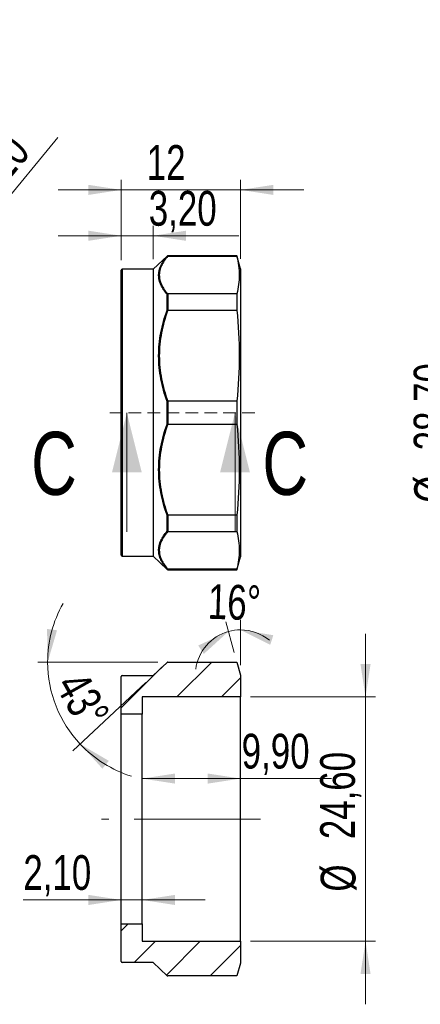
# Model space of a CAD drawing. Header units: millimetres. Extents: x 0 to 420, y 0 to 297.
# Tile 33 of 67: x 204 to 244, y 90 to 189. Entities that reach past the tile are written whole.
import ezdxf

# ---------------------------------------------------------------- set-up
doc = ezdxf.new("R2010")
doc.units = ezdxf.units.MM
doc.linetypes.add('CENTERX2', pattern=[20.32, 12.7, -2.54, 2.54, -2.54])
doc.linetypes.add('HIDDEN', pattern=[1.905, 1.27, -0.635])
doc.styles.add('SLDTEXTSTYLE1', font='TXT', dxfattribs={"width": 0.75})
doc.styles.add('SLDTEXTSTYLE4', font='TXT', dxfattribs={"width": 0.65})
doc.dimstyles.new('SLDDIMSTYLE0', dxfattribs={"dimtxt": 3.5, "dimasz": 3.302, "dimexe": 0, "dimexo": 0.0625, "dimgap": 0.875, "dimtad": 1, "dimrnd": 1e-09, "dimzin": 12, "dimdsep": 46, "dimtxsty": 'SLDTEXTSTYLE1', "dimsah": 1, "dimcen": 0.09, "dimadec": 0, "dimazin": 3, "dimtfac": 1, "dimtofl": 0, "dimtmove": 0, "dimatfit": 3, "dimfxl": 0, "dimfrac": 2, "dimtolj": 1, "dimtzin": 12, "dimarcsym": 0})
doc.dimstyles.new('SLDDIMSTYLE1', dxfattribs={"dimtxt": 3.5, "dimasz": 3.302, "dimexe": 0, "dimexo": 0.0625, "dimgap": 0.875, "dimtad": 1, "dimrnd": 1e-09, "dimzin": 12, "dimdsep": 46, "dimtxsty": 'SLDTEXTSTYLE1', "dimsah": 1, "dimcen": 0.09, "dimadec": 0, "dimazin": 3, "dimtfac": 1, "dimtmove": 0, "dimatfit": 0, "dimfxl": 0, "dimfrac": 2, "dimtolj": 1, "dimtzin": 12, "dimarcsym": 0})
doc.dimstyles.new('SLDDIMSTYLE10', dxfattribs={"dimtxt": 3.5, "dimasz": 3.302, "dimexe": 0, "dimexo": 0.0625, "dimgap": 0.875, "dimtad": 1, "dimdec": 4, "dimzin": 12, "dimdsep": 46, "dimtxsty": 'SLDTEXTSTYLE1', "dimsah": 1, "dimcen": 0.09, "dimadec": 0, "dimazin": 3, "dimtfac": 1, "dimtdec": 0, "dimtofl": 0, "dimtmove": 0, "dimatfit": 3, "dimfxl": 0, "dimfrac": 2, "dimtolj": 1, "dimtzin": 12, "dimarcsym": 0})
doc.dimstyles.new('SLDDIMSTYLE5', dxfattribs={"dimtxt": 3.5, "dimasz": 3.302, "dimexe": 0, "dimexo": 0.0625, "dimgap": 0.875, "dimtad": 1, "dimrnd": 1e-09, "dimzin": 12, "dimdsep": 46, "dimtxsty": 'SLDTEXTSTYLE1', "dimblk1": 'NONE', "dimsah": 1, "dimcen": 0, "dimadec": 0, "dimazin": 3, "dimtfac": 1, "dimtmove": 0, "dimatfit": 3, "dimldrblk": 'NONE', "dimfxl": 0, "dimfrac": 2, "dimtolj": 1, "dimtzin": 12, "dimarcsym": 0})
doc.dimstyles.new('SLDDIMSTYLE9', dxfattribs={"dimtxt": 3.5, "dimasz": 3.302, "dimexe": 0, "dimexo": 0.0625, "dimgap": 0.875, "dimtad": 1, "dimdec": 4, "dimzin": 12, "dimdsep": 46, "dimtxsty": 'SLDTEXTSTYLE1', "dimsah": 1, "dimcen": 0.09, "dimadec": 0, "dimazin": 3, "dimtfac": 1, "dimtofl": 0, "dimtmove": 0, "dimatfit": 3, "dimfxl": 0, "dimfrac": 2, "dimtolj": 1, "dimtzin": 12, "dimarcsym": 0})

# ---------------------------------------------------------------- blocks, each defined once
blk = doc.blocks.new('SW_NOTE_0_7')
at = {"color": 0, "linetype": 'Continuous', "lineweight": 0, "attachment_point": 2}
for s, insert, char_height, style in [('SECTION', (17.363, 8.186), 6.35, 'SLDTEXTSTYLE1'), ('A-A', (41.059, 5.347), 3.5, 'SLDTEXTSTYLE1'), ('SCALE', (16.867, -2.864), 3.5, 'SLDTEXTSTYLE1'), ('1 : 1', (30.976, -2.864), 3.5, 'SLDTEXTSTYLE4')]:
    blk.add_mtext(s, dxfattribs=dict(at, insert=insert, char_height=char_height, style=style))
blk = doc.blocks.new('_D_31')
at = {"color": 7, "linetype": 'Continuous', "lineweight": 0}
for q in [(207.572, 177.095), (178.089, 141.222)]:
    blk.add_line((191.486, 157.523), q, dxfattribs=at)
at = {"color": 7, "linetype": 'Continuous', "lineweight": 18}
blk.add_solid([(191.486, 157.523), (193.975, 159.752), (193.19, 160.397)], dxfattribs=at)
at = {"color": 7, "linetype": 'Continuous', "lineweight": 18, "char_height": 3.5, "attachment_point": 1, "rotation": 50.58428, "style": 'SLDTEXTSTYLE1'}
for s, insert in [('21,10', (196.667, 170.994)), ('%%c', (193.357, 166.882))]:
    blk.add_mtext(s, dxfattribs=dict(at, insert=insert))
blk = doc.blocks.new('_None')
blk = doc.blocks.new('_D_33')
at = {"color": 7, "linetype": 'Continuous', "lineweight": 0}
for p, q in [((213.956, 164.723), (213.956, 172.81)), ((225.956, 164.873), (225.956, 172.81)), ((213.956, 171.81), (207.606, 171.81)), ((213.956, 171.81), (225.956, 171.81)), ((225.956, 171.81), (232.306, 171.81))]:
    blk.add_line(p, q, dxfattribs=at)
at = {"color": 7, "linetype": 'Continuous', "lineweight": 18}
for points in [[(213.956, 171.81), (210.654, 172.318), (210.654, 171.302)], [(225.956, 171.81), (229.258, 171.302), (229.258, 172.318)]]:
    blk.add_solid(points, dxfattribs=at)
at = {"color": 7, "linetype": 'Continuous', "lineweight": 18, "insert": (216.517, 176.321), "char_height": 3.5, "attachment_point": 1, "style": 'SLDTEXTSTYLE1'}
blk.add_mtext('12', dxfattribs=at)
blk = doc.blocks.new('_D_34')
at = {"color": 7, "linetype": 'Continuous', "lineweight": 0}
for p, q in [((213.956, 164.723), (213.956, 168.191)), ((217.156, 164.823), (217.156, 168.191)), ((213.956, 167.191), (207.606, 167.191)), ((217.156, 167.191), (213.956, 167.191)), ((217.156, 167.191), (225.77, 167.191))]:
    blk.add_line(p, q, dxfattribs=at)
at = {"color": 7, "linetype": 'Continuous', "lineweight": 18}
for points in [[(213.956, 167.191), (210.654, 167.699), (210.654, 166.683)], [(217.156, 167.191), (220.458, 166.683), (220.458, 167.699)]]:
    blk.add_solid(points, dxfattribs=at)
at = {"color": 7, "linetype": 'Continuous', "lineweight": 18, "insert": (216.719, 171.703), "char_height": 3.5, "attachment_point": 1, "style": 'SLDTEXTSTYLE1'}
blk.add_mtext('3,20', dxfattribs=at)
blk = doc.blocks.new('_D_51')
at = {"color": 7, "linetype": 'Continuous', "lineweight": 0}
for p, q in [((247.936, 163.723), (247.936, 170.073)), ((266.895, 163.723), (246.936, 163.723)), ((247.936, 163.723), (247.936, 135.023)), ((266.895, 135.023), (246.936, 135.023)), ((247.936, 135.023), (247.936, 128.673))]:
    blk.add_line(p, q, dxfattribs=at)
at = {"color": 7, "linetype": 'Continuous', "lineweight": 18}
for points in [[(247.936, 163.723), (248.444, 167.025), (247.428, 167.025)], [(247.936, 135.023), (247.428, 131.721), (248.444, 131.721)]]:
    blk.add_solid(points, dxfattribs=at)
at = {"color": 7, "linetype": 'Continuous', "lineweight": 18, "char_height": 3.5, "attachment_point": 1, "rotation": 90, "style": 'SLDTEXTSTYLE1'}
for s, insert in [('28,70', (243.371, 145.586)), ('%%c', (243.425, 140.308))]:
    blk.add_mtext(s, dxfattribs=dict(at, insert=insert))
blk = doc.blocks.new('_D_71')
at = {"color": 7, "linetype": 'Continuous', "lineweight": 0}
for p, q in [((238.526, 120.766), (238.526, 127.116)), ((226.956, 120.766), (239.526, 120.766)), ((238.526, 120.766), (238.526, 96.166)), ((226.956, 96.166), (239.526, 96.166)), ((238.526, 96.166), (238.526, 89.816))]:
    blk.add_line(p, q, dxfattribs=at)
at = {"color": 7, "linetype": 'Continuous', "lineweight": 18}
for points in [[(238.526, 120.766), (239.034, 124.068), (238.018, 124.068)], [(238.526, 96.166), (238.018, 92.864), (239.034, 92.864)]]:
    blk.add_solid(points, dxfattribs=at)
at = {"color": 7, "linetype": 'Continuous', "lineweight": 18, "char_height": 3.5, "attachment_point": 1, "rotation": 90, "style": 'SLDTEXTSTYLE1'}
for s, insert in [('24,60', (233.961, 106.443)), ('%%c', (234.015, 101.165))]:
    blk.add_mtext(s, dxfattribs=dict(at, insert=insert))
blk = doc.blocks.new('_D_72')
at = {"color": 7, "linetype": 'Continuous', "lineweight": 0}
for p, q in [((225.956, 119.766), (225.956, 111.542)), ((216.056, 118.016), (216.056, 111.542)), ((225.956, 112.542), (216.056, 112.542)), ((225.956, 112.542), (235.118, 112.542))]:
    blk.add_line(p, q, dxfattribs=at)
at = {"color": 7, "linetype": 'Continuous', "lineweight": 18}
for points in [[(216.056, 112.542), (219.358, 112.034), (219.358, 113.05)], [(225.956, 112.542), (222.654, 113.05), (222.654, 112.034)]]:
    blk.add_solid(points, dxfattribs=at)
at = {"color": 7, "linetype": 'Continuous', "lineweight": 18, "insert": (226.066, 117.053), "char_height": 3.5, "attachment_point": 1, "style": 'SLDTEXTSTYLE1'}
blk.add_mtext('9,90', dxfattribs=at)
blk = doc.blocks.new('_D_73')
at = {"color": 7, "linetype": 'Continuous', "lineweight": 0}
for p, q in [((213.956, 98.916), (213.956, 101.323)), ((216.056, 98.916), (216.056, 101.323)), ((213.956, 100.323), (204.098, 100.323)), ((213.956, 100.323), (216.056, 100.323)), ((216.056, 100.323), (222.406, 100.323))]:
    blk.add_line(p, q, dxfattribs=at)
at = {"color": 7, "linetype": 'Continuous', "lineweight": 18}
for points in [[(213.956, 100.323), (210.654, 100.831), (210.654, 99.815)], [(216.056, 100.323), (219.358, 99.815), (219.358, 100.831)]]:
    blk.add_solid(points, dxfattribs=at)
at = {"color": 7, "linetype": 'Continuous', "lineweight": 18, "insert": (204.098, 104.834), "char_height": 3.5, "attachment_point": 1, "style": 'SLDTEXTSTYLE1'}
blk.add_mtext('2,10', dxfattribs=at)
blk = doc.blocks.new('_D_74')
at = {"color": 7, "linetype": 'Continuous', "lineweight": 0}
for p, q in [((217.631, 124.266), (205.547, 124.266)), ((216.427, 122.231), (209.088, 115.331))]:
    blk.add_line(p, q, dxfattribs=at)
at = {"color": 7, "linetype": 'Continuous', "lineweight": 18}
for start, end in [(150.66361, 180), (180, 223.23203), (223.23203, 252.56842)]:
    blk.add_arc((218.592, 124.266), 12.045, start, end, dxfattribs=at)
for points in [[(206.547, 124.266), (207.491, 127.471), (206.484, 127.607)], [(209.816, 116.016), (212.058, 113.539), (212.699, 114.328)]]:
    blk.add_solid(points, dxfattribs=at)
at = {"color": 7, "linetype": 'Continuous', "lineweight": 18, "insert": (210.3, 123.645), "char_height": 3.5, "attachment_point": 1, "rotation": 299.32752, "style": 'SLDTEXTSTYLE1'}
blk.add_mtext('43°', dxfattribs=at)
blk = doc.blocks.new('_D_75')
at = {"color": 7, "linetype": 'Continuous', "lineweight": 0}
for p, q in [((225.322, 125.229), (224.46, 128.309)), ((225.956, 123.966), (225.956, 128.514))]:
    blk.add_line(p, q, dxfattribs=at)
at = {"color": 7, "linetype": 'Continuous', "lineweight": 18}
for start, end in [(105.64247, 172.4595), (90, 105.64247), (50.39098, 90)]:
    blk.add_arc((225.956, 122.966), 4.548, start, end, dxfattribs=at)
for points in [[(224.73, 127.346), (221.699, 125.94), (222.262, 125.094)], [(225.956, 127.514), (228.939, 126.011), (229.253, 126.977)]]:
    blk.add_solid(points, dxfattribs=at)
at = {"color": 7, "linetype": 'Continuous', "lineweight": 18, "insert": (222.734, 132.136), "char_height": 3.5, "attachment_point": 1, "rotation": 358.12684, "style": 'SLDTEXTSTYLE1'}
blk.add_mtext('16°', dxfattribs=at)

msp = doc.modelspace()

# ---------------------------------------------------------------- hatches: boundary and pattern name
at = {"linetype": 'Continuous', "lineweight": 18}
h = msp.add_hatch(dxfattribs=at)
h.set_pattern_fill('ANSI31', style=0)
edge = h.paths.add_edge_path(flags=0)
edge.add_line((216.05581, 119.01644), (216.05581, 120.76644))
edge.add_line((216.05581, 120.76644), (225.95581, 120.76644))
edge.add_line((225.95581, 120.76644), (225.95581, 122.96644))
edge.add_line((225.95581, 122.96644), (225.5918, 124.26644))
edge.add_line((225.5918, 124.26644), (218.63142, 124.26644))
edge.add_arc((218.63142, 124.16644), 0.1, 90, 133.2320287)
edge.add_line((218.56293, 124.2393), (217.15581, 122.91644))
edge.add_line((217.15581, 122.91644), (214.05581, 122.91644))
edge.add_arc((214.05581, 122.81644), 0.1, 90, 180)
edge.add_line((213.95581, 122.81644), (213.95581, 119.01644))
edge.add_line((213.95581, 119.01644), (216.05581, 119.01644))
h = msp.add_hatch(dxfattribs=at)
h.set_pattern_fill('ANSI31', style=0)
edge = h.paths.add_edge_path(flags=0)
edge.add_line((216.05581, 96.16644), (216.05581, 97.91644))
edge.add_line((216.05581, 97.91644), (213.95581, 97.91644))
edge.add_line((213.95581, 97.91644), (213.95581, 94.11644))
edge.add_arc((214.05581, 94.11644), 0.1, 180, 270)
edge.add_line((214.05581, 94.01644), (217.15581, 94.01644))
edge.add_line((217.15581, 94.01644), (218.56293, 92.69358))
edge.add_arc((218.63142, 92.76644), 0.1, 226.7679713, 270)
edge.add_line((218.63142, 92.66644), (225.5918, 92.66644))
edge.add_line((225.5918, 92.66644), (225.95581, 93.96644))
edge.add_line((225.95581, 93.96644), (225.95581, 96.16644))
edge.add_line((225.95581, 96.16644), (216.05581, 96.16644))

# ---------------------------------------------------------------- linework, layer by layer
at = {"color": 7, "linetype": 'Continuous', "lineweight": 25}
for p, q in [((218.56293, 165.14557), (217.15581, 163.82271)), ((225.5918, 165.17271), (218.63142, 165.17271)), ((218.63684, 165.13049), (225.5918, 165.13049)), ((225.95581, 163.87271), (225.5918, 165.17271)), ((225.5918, 165.17271), (225.5918, 165.13049)), ((213.95581, 149.37271), (213.95581, 163.72271)), ((217.15581, 163.82271), (214.05581, 163.82271)), ((217.15581, 163.82271), (217.15581, 134.92271)), ((225.95581, 163.87271), (225.95581, 134.87271)), ((218.56293, 159.69347), (218.56293, 161.3002)), ((218.63142, 161.33102), (218.63142, 159.69931)), ((225.5918, 161.33131), (218.63684, 161.33131)), ((225.5918, 161.33131), (225.5918, 159.69898)), ((218.63684, 159.69898), (225.5918, 159.69898)), ((218.56293, 148.23658), (218.56293, 150.50884)), ((218.63142, 150.5265), (218.63142, 148.21892)), ((225.5918, 150.52694), (218.63684, 150.52694)), ((225.5918, 150.52694), (225.5918, 148.21848)), ((213.95581, 135.02271), (213.95581, 149.37271)), ((218.63684, 148.21848), (225.5918, 148.21848)), ((218.56293, 137.44522), (218.56293, 139.05195)), ((218.63142, 139.04611), (218.63142, 137.4144)), ((225.5918, 139.04644), (218.63684, 139.04644)), ((225.5918, 139.04644), (225.5918, 137.41411)), ((218.63684, 137.41411), (225.5918, 137.41411)), ((214.05581, 134.92271), (217.15581, 134.92271)), ((217.15581, 134.92271), (218.56293, 133.59985)), ((225.5918, 133.57271), (225.95581, 134.87271)), ((218.63142, 133.57271), (225.5918, 133.57271)), ((225.5918, 133.61493), (218.63684, 133.61493)), ((225.5918, 133.61493), (225.5918, 133.57271)), ((217.15581, 122.91644), (218.56293, 124.2393)), ((218.63142, 124.26644), (225.5918, 124.26644)), ((225.5918, 124.26644), (225.95581, 122.96644)), ((225.95581, 122.96644), (225.95581, 120.76644)), ((213.95581, 119.01644), (213.95581, 122.81644)), ((214.05581, 122.91644), (217.15581, 122.91644)), ((225.95581, 120.76644), (216.05581, 120.76644)), ((216.05581, 120.76644), (216.05581, 119.01644)), ((225.95581, 96.16644), (225.95581, 120.76644)), ((216.05581, 119.01644), (213.95581, 119.01644)), ((213.95581, 97.91644), (213.95581, 119.01644)), ((216.05581, 97.91644), (216.05581, 119.01644)), ((213.95581, 94.11644), (213.95581, 97.91644)), ((213.95581, 97.91644), (216.05581, 97.91644)), ((216.05581, 97.91644), (216.05581, 96.16644)), ((216.05581, 96.16644), (225.95581, 96.16644)), ((225.95581, 96.16644), (225.95581, 93.96644)), ((217.15581, 94.01644), (214.05581, 94.01644)), ((218.56293, 92.69358), (217.15581, 94.01644)), ((225.95581, 93.96644), (225.5918, 92.66644)), ((225.5918, 92.66644), (218.63142, 92.66644))]:
    msp.add_line(p, q, dxfattribs=at)
at = {"color": 8, "linetype": 'Continuous', "lineweight": 25}
for p, q in [((218.56293, 165.1046), (218.56293, 165.14557)), ((218.63142, 165.17271), (218.63142, 165.13053)), ((214.05581, 163.82271), (214.05581, 149.37271)), ((214.05581, 149.37271), (214.05581, 134.92271)), ((218.56293, 133.59985), (218.56293, 133.64082)), ((218.63142, 133.61489), (218.63142, 133.57271))]:
    msp.add_line(p, q, dxfattribs=at)
at = {"color": 7, "linetype": 'HIDDEN', "lineweight": 18}
msp.add_line((227.39581, 149.37271), (212.51581, 149.37271), dxfattribs=at)
at = {"color": 7, "linetype": 'Continuous', "lineweight": 18}
for p, q in [((214.51581, 137.37271), (214.51581, 149.37271)), ((225.39581, 137.37271), (225.39581, 149.37271))]:
    msp.add_line(p, q, dxfattribs=at)
at = {"color": 7, "linetype": 'CENTERX2', "lineweight": 18}
msp.add_line((227.95581, 108.46644), (211.95581, 108.46644), dxfattribs=at)
at = {"color": 7, "linetype": 'Continuous', "lineweight": 25}
for centre, start, end in [((218.63142, 165.07271), 90, 133.2320287), ((214.05581, 163.72271), 90, 180), ((214.05581, 135.02271), 180, 270), ((218.63142, 133.67271), 226.7679713, 270), ((218.63142, 124.16644), 90, 133.2320287), ((214.05581, 122.81644), 90, 180), ((214.05581, 94.11644), 180, 270), ((218.63142, 92.76644), 226.7679713, 270)]:
    msp.add_arc(centre, 0.1, start, end, dxfattribs=at)
for points, knots in [([(218.56293, 161.3002), (218.29413, 161.60937), (218.08094, 161.92224), (217.86257, 162.3982), (217.80668, 162.55797), (217.73139, 162.87988), (217.71203, 163.04274), (217.71185, 163.52967), (217.78843, 163.85005), (218.07898, 164.48324), (218.29394, 164.79727), (218.56293, 165.1046)], [0, 0, 0, 0, 0.25, 0.25, 0.375, 0.375, 0.5, 0.5, 0.75, 0.75, 1, 1, 1, 1]), ([(218.63684, 165.13049), (218.36641, 164.82267), (218.15006, 164.50825), (217.85751, 163.87469), (217.78033, 163.55436), (217.78053, 163.06792), (217.80005, 162.90531), (217.8759, 162.5841), (217.9322, 162.42478), (218.15206, 161.9504), (218.36661, 161.63891), (218.63684, 161.33131)], [0, 0, 0, 0, 0.25, 0.25, 0.5, 0.5, 0.625, 0.625, 0.75, 0.75, 1, 1, 1, 1]), ([(218.63142, 165.13053), (218.62002, 165.13067), (218.6085, 165.12883), (218.59784, 165.12521), (218.58718, 165.12159), (218.57708, 165.1161), (218.56834, 165.1092), (218.56724, 165.10833), (218.56617, 165.10745), (218.56512, 165.10654), (218.56438, 165.1059), (218.56365, 165.10525), (218.56293, 165.1046)], [0, 0, 0, 0, 0.0000347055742, 0.0000347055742, 0.0000347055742, 0.0000693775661, 0.0000693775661, 0.0000693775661, 0.0000736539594, 0.0000736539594, 0.0000736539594, 0.0000766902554, 0.0000766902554, 0.0000766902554, 0.0000766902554]), ([(218.63142, 161.33102), (218.61825, 161.32958), (218.60492, 161.3258), (218.59287, 161.32016), (218.58277, 161.31542), (218.57328, 161.30926), (218.56512, 161.30215), (218.56438, 161.30151), (218.56365, 161.30086), (218.56293, 161.3002)], [0, 0, 0, 0, 0.0000400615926, 0.0000400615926, 0.0000400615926, 0.0000734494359, 0.0000734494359, 0.0000734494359, 0.0000764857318, 0.0000764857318, 0.0000764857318, 0.0000764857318]), ([(218.56293, 150.50884), (218.29413, 151.25318), (218.08094, 152.00679), (217.86257, 153.15407), (217.80668, 153.5393), (217.73139, 154.31583), (217.71203, 154.70884), (217.71185, 155.88441), (217.78843, 156.65852), (218.07898, 158.18958), (218.29394, 158.94946), (218.56293, 159.69347)], [0, 0, 0, 0, 0.25, 0.25, 0.375, 0.375, 0.5, 0.5, 0.75, 0.75, 1, 1, 1, 1]), ([(218.63684, 159.69898), (218.36641, 158.95584), (218.15006, 158.19675), (217.85751, 156.6672), (217.78033, 155.89387), (217.78053, 154.71949), (217.80005, 154.32691), (217.8759, 153.55144), (217.9322, 153.16682), (218.15206, 152.02155), (218.36661, 151.26954), (218.63684, 150.52694)], [0, 0, 0, 0, 0.25, 0.25, 0.5, 0.5, 0.625, 0.625, 0.75, 0.75, 1, 1, 1, 1]), ([(218.63142, 159.69931), (218.62002, 159.70076), (218.6085, 159.70115), (218.59784, 159.70047), (218.58718, 159.69978), (218.57708, 159.69802), (218.56834, 159.69532), (218.56724, 159.69498), (218.56617, 159.69463), (218.56512, 159.69426), (218.56438, 159.69401), (218.56365, 159.69374), (218.56293, 159.69347)], [0, 0, 0, 0, 0.0000347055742, 0.0000347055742, 0.0000347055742, 0.0000693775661, 0.0000693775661, 0.0000693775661, 0.0000736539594, 0.0000736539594, 0.0000736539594, 0.0000766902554, 0.0000766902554, 0.0000766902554, 0.0000766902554]), ([(218.63142, 150.5265), (218.61825, 150.5243), (218.60492, 150.52145), (218.59287, 150.51828), (218.58277, 150.51563), (218.57328, 150.51268), (218.56512, 150.50966), (218.56438, 150.50939), (218.56365, 150.50911), (218.56293, 150.50884)], [0, 0, 0, 0, 0.0000400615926, 0.0000400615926, 0.0000400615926, 0.0000734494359, 0.0000734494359, 0.0000734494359, 0.0000764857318, 0.0000764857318, 0.0000764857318, 0.0000764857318]), ([(218.56293, 139.05195), (218.29413, 139.79544), (218.08094, 140.54833), (217.86257, 141.69486), (217.80668, 142.0799), (217.73139, 142.85617), (217.71203, 143.24911), (217.71185, 144.42468), (217.78843, 145.19906), (218.07898, 146.73112), (218.29394, 147.49172), (218.56293, 148.23658)], [0, 0, 0, 0, 0.25, 0.25, 0.375, 0.375, 0.5, 0.5, 0.75, 0.75, 1, 1, 1, 1]), ([(218.63684, 148.21848), (218.36641, 147.47534), (218.15006, 146.71625), (217.85751, 145.1867), (217.78033, 144.41336), (217.78053, 143.23898), (217.80005, 142.84641), (217.8759, 142.07094), (217.9322, 141.68631), (218.15206, 140.54105), (218.36661, 139.78904), (218.63684, 139.04644)], [0, 0, 0, 0, 0.25, 0.25, 0.5, 0.5, 0.625, 0.625, 0.75, 0.75, 1, 1, 1, 1]), ([(218.63142, 148.21892), (218.62002, 148.22083), (218.6085, 148.22321), (218.59784, 148.22586), (218.58718, 148.22852), (218.57708, 148.23151), (218.56834, 148.2346), (218.56724, 148.23498), (218.56617, 148.23537), (218.56512, 148.23576), (218.56438, 148.23603), (218.56365, 148.23631), (218.56293, 148.23658)], [0, 0, 0, 0, 0.0000347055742, 0.0000347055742, 0.0000347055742, 0.0000693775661, 0.0000693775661, 0.0000693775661, 0.0000736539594, 0.0000736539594, 0.0000736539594, 0.0000766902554, 0.0000766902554, 0.0000766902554, 0.0000766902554]), ([(218.63142, 139.04611), (218.61825, 139.04443), (218.60492, 139.04418), (218.59287, 139.04535), (218.58277, 139.04633), (218.57328, 139.04832), (218.56512, 139.05116), (218.56438, 139.05141), (218.56365, 139.05168), (218.56293, 139.05195)], [0, 0, 0, 0, 0.0000400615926, 0.0000400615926, 0.0000400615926, 0.0000734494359, 0.0000734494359, 0.0000734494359, 0.0000764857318, 0.0000764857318, 0.0000764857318, 0.0000764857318]), ([(218.56293, 133.64082), (218.29413, 133.94794), (218.08094, 134.25908), (217.86257, 134.73324), (217.80668, 134.89253), (217.73139, 135.21381), (217.71203, 135.3765), (217.71185, 135.86344), (217.78843, 136.18447), (218.07898, 136.82006), (218.29394, 137.13584), (218.56293, 137.44522)], [0, 0, 0, 0, 0.25, 0.25, 0.375, 0.375, 0.5, 0.5, 0.75, 0.75, 1, 1, 1, 1]), ([(218.63684, 137.41411), (218.36641, 137.10629), (218.15006, 136.79187), (217.85751, 136.15831), (217.78033, 135.83798), (217.78053, 135.35153), (217.80005, 135.18893), (217.8759, 134.86772), (217.9322, 134.7084), (218.15206, 134.23401), (218.36661, 133.92252), (218.63684, 133.61493)], [0, 0, 0, 0, 0.25, 0.25, 0.5, 0.5, 0.625, 0.625, 0.75, 0.75, 1, 1, 1, 1]), ([(218.63142, 137.4144), (218.62002, 137.41565), (218.6085, 137.41863), (218.59784, 137.42307), (218.58718, 137.4275), (218.57708, 137.4335), (218.56834, 137.44057), (218.56724, 137.44145), (218.56617, 137.44235), (218.56512, 137.44327), (218.56438, 137.44391), (218.56365, 137.44456), (218.56293, 137.44522)], [0, 0, 0, 0, 0.0000347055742, 0.0000347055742, 0.0000347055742, 0.0000693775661, 0.0000693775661, 0.0000693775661, 0.0000736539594, 0.0000736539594, 0.0000736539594, 0.0000766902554, 0.0000766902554, 0.0000766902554, 0.0000766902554]), ([(218.63142, 133.61489), (218.61825, 133.61473), (218.60492, 133.61723), (218.59287, 133.62204), (218.58277, 133.62608), (218.57328, 133.63184), (218.56512, 133.63888), (218.56438, 133.63952), (218.56365, 133.64016), (218.56293, 133.64082)], [0, 0, 0, 0, 0.0000400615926, 0.0000400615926, 0.0000400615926, 0.0000734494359, 0.0000734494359, 0.0000734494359, 0.0000764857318, 0.0000764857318, 0.0000764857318, 0.0000764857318])]:
    msp.add_open_spline(points, degree=3, knots=knots, dxfattribs=at)
for points in [[(218.63142, 165.13053), (218.63321, 165.1305), (218.63503, 165.13049), (218.63684, 165.13049)], [(225.5918, 165.13049), (225.73735, 164.4973), (225.89425, 163.2309), (225.73735, 161.96451), (225.5918, 161.33131)], [(218.63684, 161.33131), (218.63503, 161.33131), (218.63321, 161.33122), (218.63142, 161.33102)], [(218.63142, 159.69931), (218.63321, 159.69909), (218.63503, 159.69898), (218.63684, 159.69898)], [(225.5918, 159.69898), (225.73735, 158.17031), (225.89425, 155.11296), (225.73735, 152.05562), (225.5918, 150.52694)], [(218.63684, 150.52694), (218.63503, 150.52694), (218.63321, 150.5268), (218.63142, 150.5265)], [(218.63142, 148.21892), (218.63321, 148.21862), (218.63503, 148.21848), (218.63684, 148.21848)], [(225.5918, 148.21848), (225.73735, 146.6898), (225.89425, 143.63246), (225.73735, 140.57511), (225.5918, 139.04644)], [(218.63684, 139.04644), (218.63503, 139.04644), (218.63321, 139.04633), (218.63142, 139.04611)], [(218.63142, 137.4144), (218.63321, 137.4142), (218.63503, 137.41411), (218.63684, 137.41411)], [(225.5918, 137.41411), (225.73735, 136.78091), (225.89425, 135.51452), (225.73735, 134.24812), (225.5918, 133.61493)], [(218.63684, 133.61493), (218.63503, 133.61493), (218.63321, 133.61492), (218.63142, 133.61489)]]:
    msp.add_open_spline(points, degree=3, dxfattribs=at)
at = {"color": 7, "linetype": 'Continuous', "lineweight": 18}
for points in [[(214.51581, 149.37271), (213.01581, 143.37271), (216.01581, 143.37271)], [(225.39581, 149.37271), (223.89581, 143.37271), (226.89581, 143.37271)]]:
    msp.add_solid(points, dxfattribs=at)

# ---------------------------------------------------------------- block references
at = {"color": 7, "linetype": 'Continuous', "lineweight": 0}
msp.add_blockref('SW_NOTE_0_7', (242.40179, 182.71216), dxfattribs=at)

# ---------------------------------------------------------------- texts
at = {"color": 7, "linetype": 'Continuous', "char_height": 6.35, "attachment_point": 1, "style": 'SLDTEXTSTYLE1'}
for insert in [(204.88317, 147.45358), (228.14799, 147.45358)]:
    msp.add_mtext('C', dxfattribs=dict(at, insert=insert))

# ---------------------------------------------------------------- dimensions: what is measured, and where the dimension line sits
at = {"color": 7, "linetype": 'Continuous', "lineweight": 18}
dim = msp.add_diameter_dim_2p(p1=(178.08904, 141.22221), p2=(191.48633, 157.52321), dimstyle='SLDDIMSTYLE5', dxfattribs=at)
dim.commit()
dim.dimension.update_dxf_attribs({"geometry": '_D_31', "text_midpoint": (202.29142, 170.67019), "dimtype": 163})
for base, p1, p2, picture, middle in [((225.95581, 171.80966), (213.95581, 163.72271), (225.95581, 163.87271), '_D_33', (219.10293, 171.80966)), ((213.95581, 167.19104), (217.15581, 163.82271), (213.95581, 163.72271), '_D_34', (221.24472, 167.19104))]:
    dim = msp.add_linear_dim(base=base, p1=p1, p2=p2, dimstyle='SLDDIMSTYLE1', dxfattribs=at)
    dim.commit()
    dim.dimension.update_dxf_attribs({"geometry": picture, "text_midpoint": middle, "dimtype": 160})
for base, p1, p2, picture, middle in [((247.93643, 135.02271), (267.89502, 163.72271), (267.89502, 135.02271), '_D_51', (247.93643, 148.7658)), ((238.5263, 96.16644), (225.95581, 120.76644), (225.95581, 96.16644), '_D_71', (238.5263, 109.62254))]:
    dim = msp.add_linear_dim(base=base, p1=p1, p2=p2, angle=90, text='%%c<>', dimstyle='SLDDIMSTYLE1', dxfattribs=at)
    dim.commit()
    dim.dimension.update_dxf_attribs({"geometry": picture, "text_midpoint": middle, "dimtype": 160})
for base, line1, line2, dimstyle, picture, middle in [((225.33694, 127.47188), ((225.5918, 124.26644), (225.95581, 122.96644)), ((225.95581, 120.76644), (225.95581, 122.96644)), 'SLDDIMSTYLE10', '_D_75', (226.10446, 127.51175)), ((207.39408, 119.82933), ((217.15581, 122.91644), (218.56293, 124.2393)), ((218.63142, 124.26644), (225.5918, 124.26644)), 'SLDDIMSTYLE9', '_D_74', (208.09075, 118.36689))]:
    dim = msp.add_angular_dim_2l(base=base, line1=line1, line2=line2, dimstyle=dimstyle, dxfattribs=at)
    dim.commit()
    dim.dimension.update_dxf_attribs({"geometry": picture, "text_midpoint": middle, "dimtype": 162})
for base, p1, p2, dimstyle, picture, middle in [((216.05581, 112.54167), (225.95581, 120.76644), (216.05581, 119.01644), 'SLDDIMSTYLE0', '_D_72', (230.59218, 112.54167)), ((216.05581, 100.32267), (213.95581, 97.91644), (216.05581, 97.91644), 'SLDDIMSTYLE1', '_D_73', (208.62398, 100.32267))]:
    dim = msp.add_linear_dim(base=base, p1=p1, p2=p2, angle=0, dimstyle=dimstyle, dxfattribs=at)
    dim.commit()
    dim.dimension.update_dxf_attribs({"geometry": picture, "text_midpoint": middle, "dimtype": 160})

doc.saveas('drawing.dxf')
